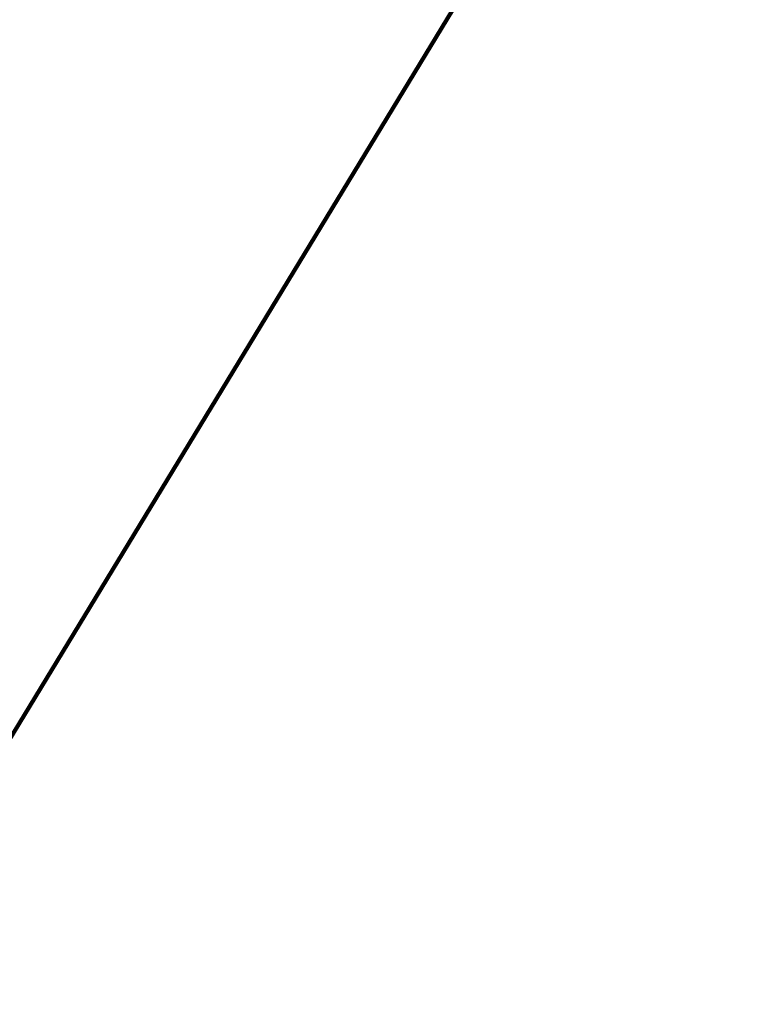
# Model space of a CAD drawing. Header units: metres. Extents: x 97286.9 to 97352.8, y 1513355.9 to 1513441.5.
# Tile 190 of 212: x 97343.832 to 97343.8833, y 1513395.7469 to 1513395.8153. Entities that reach past the tile are written whole.
import ezdxf

# ---------------------------------------------------------------- set-up
doc = ezdxf.new("R2010")
doc.units = ezdxf.units.M
doc.header["$LTSCALE"] = 0.5
doc.header["$MEASUREMENT"] = 0
doc.layers.add('Veg_gangveg', color=9, linetype='Continuous', lineweight=100)
doc.layers.add('Veg_kantstein', color=7, linetype='Continuous', lineweight=100, true_color=0x404040)

msp = doc.modelspace()

# ---------------------------------------------------------------- linework, layer by layer
at = {"layer": 'Veg_gangveg'}
msp.add_polyline3d([(97345.527512, 1513401.216921, 2.489065), (97345.024, 1513400.694943, 2.487759), (97345.020699, 1513400.5594, 2.488057), (97345.077967, 1513400.493495, 2.488521), (97345.336129, 1513400.116409, 2.490966), (97345.337203, 1513400.114374, 2.490979), (97345.338272, 1513400.112342, 2.490991), (97345.517563, 1513398.738127, 2.498587), (97345.405302, 1513398.393404, 2.500211), (97345.276778, 1513398.143975, 2.501196), (97345.07915, 1513397.818778, 2.502353), (97344.941488, 1513397.592256, 2.503189), (97344.557704, 1513396.960739, 2.506332), (97344.448722, 1513396.781409, 2.507507), (97344.036258, 1513396.102701, 2.513086), (97343.514813, 1513395.244662, 2.522702), (97342.993367, 1513394.386623, 2.535178)], dxfattribs=at)
at = {"layer": 'Veg_kantstein'}
msp.add_polyline3d([(97342.993367, 1513394.386623, 2.535178), (97343.514813, 1513395.244662, 2.522702), (97344.036258, 1513396.102701, 2.513086), (97344.448722, 1513396.781409, 2.507507), (97344.557704, 1513396.960739, 2.506332), (97344.941488, 1513397.592256, 2.503189), (97345.07915, 1513397.818778, 2.502353), (97345.276778, 1513398.143975, 2.501196), (97345.405302, 1513398.393404, 2.500211), (97345.517563, 1513398.738127, 2.498587), (97345.338272, 1513400.112342, 2.490991), (97345.337203, 1513400.114374, 2.490979), (97345.336129, 1513400.116409, 2.490966), (97345.077967, 1513400.493495, 2.488521), (97345.020699, 1513400.5594, 2.488057), (97345.024, 1513400.694943, 2.487759), (97345.527512, 1513401.216921, 2.489065)], dxfattribs=at)

doc.saveas('drawing.dxf')
